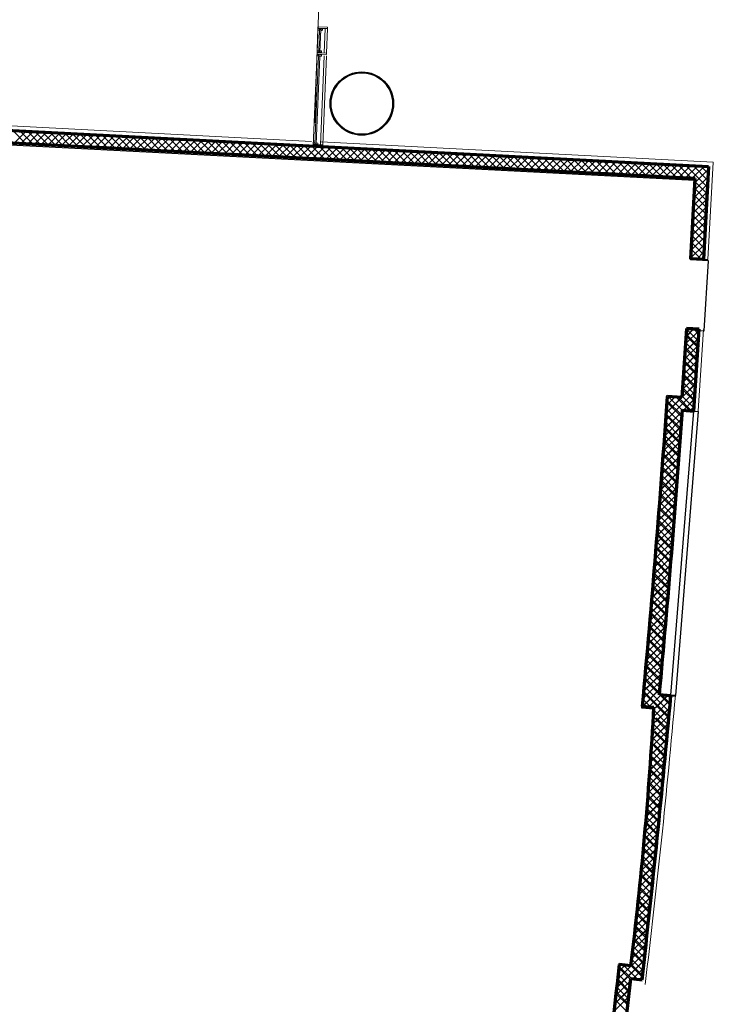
# Model space of a CAD drawing. Header units: millimetres. Extents: x 98667 to 994031, y -2704 to 533009.
# Tile 249 of 256: x 644954 to 655897, y 472335 to 487859. Entities that reach past the tile are written whole.
import ezdxf

# ---------------------------------------------------------------- set-up
doc = ezdxf.new("R2010")
doc.units = ezdxf.units.MM
doc.layers.add('0_LOUNGES', color=7, linetype='Continuous', true_color=0xfac800)
for name, color, linetype in [('A-ADVE.PANEL', 5, 'Continuous'), ('A-COL ENCLOUSER INNER', 1, 'Continuous'), ('A-COL ENCLOUSER OUTER', 6, 'Continuous'), ('A-WALL-PATT-50', 5, 'Continuous')]:
    doc.layers.add(name, color=color, linetype=linetype)
for name, color, linetype, lineweight in [('A-GLAZ-PRHT', 1, 'Continuous', 15), ('A-GLAZ-SILL', 1, 'Continuous', 15), ('A-WALL-FNSH', 1, 'Continuous', 15), ('A-WALL-FULL', 6, 'Continuous', 70), ('A-WALL-PATT', 5, 'Continuous', 15)]:
    doc.layers.add(name, color=color, linetype=linetype, lineweight=lineweight)

msp = doc.modelspace()

# ---------------------------------------------------------------- linework, layer by layer
at = {"layer": '0_LOUNGES', "color": 251, "extrusion": (-9.9569e-08, 8.03241e-09, 1)}
for p, q in [((655604, 485325, 0), (638528, 486205, 0)), ((655535, 484072, 0), (655604, 485325, 0)), ((655819, 484055, 0), (655535, 484072, 0)), ((655752, 482956, 0), (655819, 484055, 0)), ((655396, 481899, 0), (655482, 482973, 0)), ((655482, 482973, 0), (655752, 482956, 0)), ((655167, 481914, 0), (655396, 481899, 0)), ((654953, 476988, 0), (654772, 477005, 0)), ((654413, 472961, 0), (654591, 472941, 0))]:
    msp.add_line(p, q, dxfattribs=at)
for centre, radius, start, end in [((448551, 496078, 0), 207100, 354.71606, 356.07843), ((613383, 478659, 0), 41603, 352.0995, 357.6972), ((441118, 496648, 0), 214606, 352.34917, 353.66308)]:
    msp.add_arc(centre, radius, start, end, dxfattribs=at)
at = {"layer": 'A-ADVE.PANEL', "color": 251, "linetype": 'ByBlock'}
for p, q in [((655229, 477210), (655589, 481688)), ((655659, 481684), (655299, 477206)), ((655589, 481688), (655659, 481684)), ((655299, 477206), (655229, 477210))]:
    msp.add_line(p, q, dxfattribs=at)
at = {"layer": 'A-COL ENCLOUSER INNER', "color": 251}
for radius in [494, 485]:
    msp.add_circle((650352, 486537), radius, dxfattribs=at)
at = {"layer": 'A-COL ENCLOUSER OUTER', "color": 251}
msp.add_circle((650352, 486537), 500, dxfattribs=at)
at = {"layer": 'A-GLAZ-PRHT', "color": 251}
for points in [[(649809, 487718), (649810, 487743), (649660, 487747), (649660, 487735), (649659, 487722), (649809, 487718)], [(649692, 487353), (649704, 487711), (649684, 487711), (649672, 487353), (649692, 487353)], [(649704, 487706), (649692, 487348), (649672, 487348), (649684, 487706), (649704, 487706)], [(649796, 487334), (649795, 487309), (649645, 487314), (649646, 487327), (649646, 487339), (649796, 487334)], [(649689, 487276), (649632, 485901), (649611, 485902), (649669, 487277), (649689, 487276)], [(649736, 485886), (649735, 485861), (649585, 485868), (649586, 485881), (649586, 485893), (649736, 485886)]]:
    msp.add_lwpolyline(points, dxfattribs=at)
at = {"layer": 'A-GLAZ-SILL', "color": 251}
for p, q in [((649669, 487722), (649659, 487722)), ((649669, 487722), (649659, 487722)), ((649656, 487339), (649646, 487339)), ((649656, 487339), (649646, 487339)), ((649596, 485893), (649586, 485893)), ((649596, 485893), (649586, 485893))]:
    msp.add_line(p, q, dxfattribs=at)
for points in [[(649646, 487339), (649699, 488830)], [(649659, 487723), (649609, 486231)], [(649771, 487719), (649758, 487335)], [(649758, 487335), (649772, 487719)], [(649809, 487718), (649796, 487334)], [(649796, 487334), (649809, 487718)], [(649585, 485868), (649647, 487359)], [(649698, 485888), (649756, 487289)], [(649736, 485886), (649794, 487287)]]:
    msp.add_lwpolyline(points, dxfattribs=at)
for points in [[(649683, 487692), (649658, 487693), (649659, 487718), (649684, 487717)], [(649684, 487696), (649659, 487697), (649659, 487722), (649684, 487721)], [(649703, 487691), (649728, 487690), (649729, 487715), (649704, 487716)], [(649704, 487696), (649729, 487695), (649729, 487720), (649704, 487721)], [(649672, 487363), (649647, 487364), (649646, 487339), (649671, 487338)], [(649672, 487368), (649647, 487369), (649647, 487344), (649671, 487343)], [(649692, 487368), (649717, 487367), (649716, 487342), (649691, 487343)], [(649692, 487363), (649717, 487362), (649716, 487337), (649691, 487338)], [(649669, 487287), (649644, 487288), (649645, 487313), (649670, 487312)], [(649689, 487286), (649714, 487285), (649715, 487310), (649690, 487311)], [(649612, 485917), (649587, 485918), (649586, 485893), (649611, 485892)], [(649632, 485916), (649657, 485915), (649656, 485890), (649631, 485891)]]:
    msp.add_lwpolyline(points, close=True, dxfattribs=at)
at = {"layer": 'A-WALL-FNSH', "color": 251, "linetype": 'ByBlock'}
for p, q in [((649557, 485941), (638537, 486511)), ((655597, 485343), (638522, 486226)), ((655897, 485615), (649709, 485933)), ((655813, 484076), (655897, 485615)), ((655529, 484090), (655597, 485343)), ((655529, 484090), (655544, 484089)), ((655742, 484079), (655813, 484076)), ((655461, 482992), (655389, 481917)), ((655745, 482974), (655655, 481613)), ((655389, 481917), (655160, 481932)), ((655655, 481613), (655654, 481613)), ((654764, 477024), (654945, 477006)), ((654583, 472959), (654405, 472979))]:
    msp.add_line(p, q, dxfattribs=at)
for centre, radius, start, end in [((448547, 496136), 207100, 354.70483, 356.0672), ((521550, 488902), 134259, 353.04603, 355.00245), ((595423, 480292), 59612, 352.93427, 356.84005), ((441114, 496708), 214606, 352.33795, 353.65185)]:
    msp.add_arc(centre, radius, start, end, dxfattribs=at)
at = {"layer": 'A-WALL-FULL', "color": 251, "linetype": 'ByBlock'}
for p, q in [((638533, 486441), (655823, 485546)), ((655613, 485357), (638523, 486241)), ((655823, 485546), (655742, 484079)), ((655543, 484089), (655613, 485357)), ((655742, 484079), (655543, 484089)), ((655476, 482991), (655403, 481901)), ((655675, 482979), (655476, 482991)), ((655589, 481688), (655675, 482979)), ((655403, 481901), (655174, 481916)), ((655410, 481700), (655589, 481688)), ((655228, 477198), (655047, 477214)), ((654780, 477037), (654961, 477021)), ((654597, 472942), (654418, 472962)), ((654594, 472741), (654773, 472721))]:
    msp.add_line(p, q, dxfattribs=at)
for centre, radius, start, end in [((448547, 496136), 207115, 354.70898, 356.06306), ((456442, 495546), 199449, 354.72642, 356.01924), ((441826, 496616), 214284, 353.59756, 354.80079), ((594780, 480338), 60272, 352.95186, 356.84546), ((441114, 496708), 214621, 352.34186, 353.64784), ((441826, 496616), 214104, 352.39434, 353.59756)]:
    msp.add_arc(centre, radius, start, end, dxfattribs=at)
at = {"layer": 'A-WALL-PATT', "color": 251, "linetype": 'Continuous'}
for p, q in [((645167, 485897), (644957, 486109)), ((644973, 485907), (645165, 486098)), ((645187, 485896), (645379, 486087)), ((645403, 485885), (645193, 486096)), ((645639, 485873), (645429, 486084)), ((645401, 485885), (645593, 486076)), ((645615, 485874), (645807, 486065)), ((645875, 485861), (645665, 486072)), ((645829, 485863), (646021, 486054)), ((646111, 485849), (645901, 486060)), ((646043, 485852), (646235, 486042)), ((646347, 485836), (646137, 486047)), ((646257, 485841), (646449, 486031)), ((646583, 485824), (646373, 486035)), ((646471, 485830), (646663, 486020)), ((646819, 485812), (646609, 486023)), ((646685, 485819), (646877, 486009)), ((647055, 485800), (646845, 486011)), ((646899, 485808), (647091, 485998)), ((647291, 485788), (647081, 485999)), ((647113, 485797), (647305, 485987)), ((647527, 485775), (647318, 485986)), ((647327, 485786), (647519, 485976)), ((647541, 485775), (647733, 485965)), ((647764, 485763), (647554, 485974)), ((647755, 485764), (647947, 485954)), ((648000, 485751), (647790, 485962)), ((647969, 485752), (648161, 485943)), ((648236, 485739), (648026, 485950)), ((648183, 485741), (648375, 485932)), ((648472, 485726), (648262, 485938)), ((648708, 485714), (648498, 485925)), ((648397, 485730), (648589, 485921)), ((648611, 485719), (648803, 485910)), ((648944, 485702), (648734, 485913)), ((648825, 485708), (649017, 485899)), ((649180, 485690), (648970, 485901)), ((649039, 485697), (649231, 485887)), ((649416, 485678), (649206, 485889)), ((649253, 485686), (649445, 485876)), ((649652, 485665), (649442, 485877)), ((649467, 485675), (649659, 485865)), ((649888, 485653), (649678, 485864)), ((649681, 485664), (649873, 485854)), ((649895, 485653), (650087, 485843)), ((650124, 485641), (649914, 485852)), ((650109, 485642), (650301, 485832)), ((650360, 485629), (650150, 485840)), ((650323, 485631), (650515, 485821)), ((650596, 485617), (650386, 485828)), ((650537, 485620), (650729, 485810)), ((650832, 485604), (650622, 485815)), ((650751, 485609), (650943, 485799)), ((651068, 485592), (650858, 485803)), ((650965, 485597), (651157, 485788)), ((651304, 485580), (651094, 485791)), ((651179, 485586), (651371, 485777)), ((651540, 485568), (651330, 485779)), ((651776, 485556), (651566, 485767)), ((651393, 485575), (651585, 485766)), ((651607, 485564), (651799, 485755)), ((652012, 485543), (651802, 485754)), ((651821, 485553), (652013, 485744)), ((652035, 485542), (652227, 485732)), ((652248, 485531), (652038, 485742)), ((652249, 485531), (652441, 485721)), ((652484, 485519), (652274, 485730)), ((652463, 485520), (652655, 485710)), ((652720, 485507), (652510, 485718)), ((652677, 485509), (652869, 485699)), ((652956, 485494), (652746, 485706)), ((652891, 485498), (653083, 485688)), ((653192, 485482), (652982, 485693)), ((653105, 485487), (653297, 485677)), ((653428, 485470), (653218, 485681)), ((653319, 485476), (653511, 485666)), ((653664, 485458), (653454, 485669)), ((653533, 485465), (653725, 485655)), ((653900, 485446), (653690, 485657)), ((653747, 485454), (653939, 485644)), ((654136, 485433), (653926, 485645)), ((653961, 485442), (654153, 485633)), ((654372, 485421), (654162, 485632)), ((654175, 485431), (654367, 485622)), ((654609, 485409), (654399, 485620)), ((654389, 485420), (654581, 485611)), ((654603, 485409), (654795, 485600)), ((654845, 485397), (654635, 485608)), ((654817, 485398), (655009, 485589)), ((655081, 485385), (654871, 485596)), ((655031, 485387), (655223, 485577)), ((655317, 485372), (655107, 485583)), ((655245, 485376), (655437, 485566)), ((655553, 485360), (655343, 485571)), ((655459, 485365), (655651, 485555)), ((655811, 485325), (655579, 485559)), ((655610, 485291), (655821, 485501)), ((655823, 485539), (655815, 485547)), ((655799, 485112), (655610, 485302)), ((655596, 485054), (655808, 485264)), ((655583, 484817), (655795, 485027)), ((655788, 484899), (655598, 485089)), ((655776, 484685), (655587, 484876)), ((655570, 484580), (655782, 484790)), ((655557, 484343), (655769, 484553)), ((655764, 484472), (655575, 484663)), ((655752, 484259), (655563, 484449)), ((655544, 484106), (655756, 484317)), ((655705, 484081), (655551, 484236)), ((655742, 484079), (655743, 484080)), ((655467, 482861), (655591, 482984)), ((655672, 482923), (655612, 482983)), ((655451, 482621), (655666, 482834)), ((655657, 482712), (655470, 482901)), ((655643, 482501), (655456, 482690)), ((655435, 482381), (655650, 482595)), ((655419, 482142), (655634, 482355)), ((655629, 482290), (655442, 482479)), ((655615, 482079), (655428, 482268)), ((655403, 481902), (655617, 482115)), ((655601, 481868), (655414, 482057)), ((655156, 481656), (655402, 481901)), ((655172, 481896), (655191, 481915)), ((655554, 481690), (655341, 481905)), ((655404, 481617), (655169, 481852)), ((655424, 481699), (655601, 481875)), ((655139, 481415), (655408, 481683)), ((655389, 481406), (655155, 481642)), ((655121, 481174), (655392, 481442)), ((655374, 481196), (655140, 481432)), ((655104, 480932), (655374, 481201)), ((655359, 480986), (655125, 481222)), ((655086, 480691), (655357, 480960)), ((655343, 480777), (655110, 481012)), ((655328, 480568), (655094, 480802)), ((655068, 480449), (655339, 480718)), ((655312, 480358), (655079, 480593)), ((655049, 480206), (655321, 480476)), ((655296, 480149), (655063, 480384)), ((655030, 479964), (655302, 480234)), ((655279, 479941), (655047, 480175)), ((655011, 479721), (655283, 479992)), ((655263, 479732), (655030, 479966)), ((654992, 479477), (655264, 479749)), ((655246, 479524), (655014, 479757)), ((654972, 479234), (655245, 479505)), ((655229, 479316), (654997, 479549)), ((654952, 478990), (655225, 479262)), ((655212, 479108), (654980, 479341)), ((655195, 478900), (654963, 479133)), ((654931, 478746), (655205, 479018)), ((655177, 478692), (654946, 478925)), ((654910, 478501), (655184, 478774)), ((655160, 478485), (654929, 478717)), ((654889, 478256), (655164, 478529)), ((655142, 478278), (654911, 478510)), ((654868, 478011), (655142, 478284)), ((655124, 478071), (654893, 478303)), ((654846, 477766), (655121, 478039)), ((655106, 477864), (654875, 478096)), ((655087, 477658), (654857, 477889)), ((654824, 477520), (655099, 477793)), ((654802, 477274), (655077, 477547)), ((655068, 477451), (654839, 477682)), ((655049, 477245), (654820, 477476)), ((654788, 477036), (655055, 477301)), ((655198, 476871), (654801, 477269)), ((654994, 477017), (655180, 477202)), ((655217, 477077), (655084, 477211)), ((654811, 477034), (654783, 477063)), ((654990, 476789), (655211, 477009)), ((654967, 476543), (655188, 476762)), ((655179, 476665), (654995, 476849)), ((655159, 476459), (654977, 476643)), ((654944, 476296), (655165, 476515)), ((655140, 476254), (654958, 476437)), ((654921, 476049), (655141, 476268)), ((655120, 476048), (654938, 476231)), ((654897, 475801), (655117, 476020)), ((655100, 475843), (654919, 476026)), ((654872, 475552), (655093, 475773)), ((655080, 475638), (654899, 475821)), ((654847, 475303), (655069, 475524)), ((655060, 475434), (654878, 475616)), ((655040, 475229), (654858, 475412)), ((654821, 475054), (655044, 475276)), ((655019, 475025), (654837, 475208)), ((654795, 474804), (655019, 475027)), ((654998, 474820), (654816, 475004)), ((654768, 474554), (654994, 474778)), ((654977, 474616), (654794, 474800)), ((654956, 474412), (654773, 474597)), ((654741, 474303), (654968, 474529)), ((654713, 474051), (654942, 474279)), ((654935, 474209), (654751, 474394)), ((654913, 474005), (654729, 474191)), ((654685, 473799), (654916, 474029)), ((654892, 473802), (654706, 473988)), ((654656, 473546), (654889, 473778)), ((654870, 473599), (654683, 473786)), ((654626, 473293), (654862, 473527)), ((654848, 473396), (654660, 473584)), ((654825, 473193), (654637, 473383)), ((654596, 473039), (654835, 473276)), ((654803, 472990), (654613, 473181)), ((654377, 472597), (654807, 473025)), ((654405, 472849), (654509, 472952)), ((654604, 472740), (654414, 472931)), ((654781, 472788), (654589, 472980)), ((654572, 472547), (654392, 472729)), ((654731, 472726), (654779, 472773)), ((654348, 472345), (654575, 472570)), ((654549, 472345), (654369, 472527))]:
    msp.add_line(p, q, dxfattribs=at)
at = {"layer": 'A-WALL-PATT', "color": 251, "linetype": 'ByBlock'}
msp.add_line((655228, 477200), (655298, 477191), dxfattribs=at)
at = {"layer": 'A-WALL-PATT-50', "color": 251, "linetype": 'Continuous'}
for p, q in [((645049, 485904), (644839, 486115)), ((644866, 485913), (645058, 486103)), ((645167, 485897), (644957, 486109)), ((644973, 485907), (645165, 486098)), ((645285, 485891), (645075, 486102)), ((645080, 485902), (645272, 486092)), ((645187, 485896), (645379, 486087)), ((645403, 485885), (645193, 486096)), ((645294, 485891), (645486, 486081)), ((645521, 485879), (645311, 486090)), ((645639, 485873), (645429, 486084)), ((645757, 485867), (645547, 486078)), ((645401, 485885), (645593, 486076)), ((645508, 485880), (645700, 486070)), ((645615, 485874), (645807, 486065)), ((645875, 485861), (645665, 486072)), ((645722, 485869), (645914, 486059)), ((645993, 485855), (645783, 486066)), ((645829, 485863), (646021, 486054)), ((646111, 485849), (645901, 486060)), ((645936, 485858), (646128, 486048)), ((646229, 485842), (646019, 486054)), ((646043, 485852), (646235, 486042)), ((646347, 485836), (646137, 486047)), ((646150, 485847), (646342, 486037)), ((646465, 485830), (646255, 486041)), ((646257, 485841), (646449, 486031)), ((646364, 485836), (646556, 486026)), ((646583, 485824), (646373, 486035)), ((646471, 485830), (646663, 486020)), ((646701, 485818), (646491, 486029)), ((646578, 485824), (646770, 486015)), ((646819, 485812), (646609, 486023)), ((646685, 485819), (646877, 486009)), ((646937, 485806), (646727, 486017)), ((646792, 485813), (646984, 486004)), ((647055, 485800), (646845, 486011)), ((646899, 485808), (647091, 485998)), ((647173, 485794), (646963, 486005)), ((647006, 485802), (647198, 485993)), ((647291, 485788), (647081, 485999)), ((647113, 485797), (647305, 485987)), ((647409, 485781), (647199, 485993)), ((647220, 485791), (647412, 485982)), ((647527, 485775), (647318, 485986)), ((647327, 485786), (647519, 485976)), ((647434, 485780), (647626, 485970)), ((647645, 485769), (647436, 485980)), ((647541, 485775), (647733, 485965)), ((647764, 485763), (647554, 485974)), ((647648, 485769), (647840, 485959)), ((647882, 485757), (647672, 485968)), ((647755, 485764), (647947, 485954)), ((648000, 485751), (647790, 485962)), ((647862, 485758), (648054, 485948)), ((648118, 485745), (647908, 485956)), ((647969, 485752), (648161, 485943)), ((648236, 485739), (648026, 485950)), ((648076, 485747), (648268, 485937)), ((648354, 485733), (648144, 485944)), ((648183, 485741), (648375, 485932)), ((648472, 485726), (648262, 485938)), ((648290, 485736), (648482, 485926)), ((648590, 485720), (648380, 485931)), ((648708, 485714), (648498, 485925)), ((648397, 485730), (648589, 485921)), ((648504, 485725), (648696, 485915)), ((648611, 485719), (648803, 485910)), ((648826, 485708), (648616, 485919)), ((648718, 485714), (648910, 485904)), ((648944, 485702), (648734, 485913)), ((648825, 485708), (649017, 485899)), ((649062, 485696), (648852, 485907)), ((648932, 485703), (649124, 485893)), ((649180, 485690), (648970, 485901)), ((649039, 485697), (649231, 485887)), ((649298, 485684), (649088, 485895)), ((649146, 485692), (649338, 485882)), ((649416, 485678), (649206, 485889)), ((649253, 485686), (649445, 485876)), ((649534, 485672), (649324, 485883)), ((649360, 485681), (649552, 485871)), ((649652, 485665), (649442, 485877)), ((649467, 485675), (649659, 485865)), ((649770, 485659), (649560, 485870)), ((649574, 485669), (649766, 485860)), ((649888, 485653), (649678, 485864)), ((649681, 485664), (649873, 485854)), ((649788, 485658), (649980, 485849)), ((650006, 485647), (649796, 485858)), ((649895, 485653), (650087, 485843)), ((650124, 485641), (649914, 485852)), ((650002, 485647), (650194, 485838)), ((650242, 485635), (650032, 485846)), ((650109, 485642), (650301, 485832)), ((650360, 485629), (650150, 485840)), ((650216, 485636), (650408, 485827)), ((650478, 485623), (650268, 485834)), ((650323, 485631), (650515, 485821)), ((650596, 485617), (650386, 485828)), ((650430, 485625), (650622, 485816)), ((650714, 485610), (650504, 485822)), ((650537, 485620), (650729, 485810)), ((650832, 485604), (650622, 485815)), ((650644, 485614), (650836, 485804)), ((650950, 485598), (650740, 485809)), ((650751, 485609), (650943, 485799)), ((651068, 485592), (650858, 485803)), ((650858, 485603), (651050, 485793)), ((650965, 485597), (651157, 485788)), ((651186, 485586), (650976, 485797)), ((651072, 485592), (651264, 485782)), ((651304, 485580), (651094, 485791)), ((651179, 485586), (651371, 485777)), ((651422, 485574), (651212, 485785)), ((651286, 485581), (651478, 485771)), ((651540, 485568), (651330, 485779)), ((651658, 485562), (651448, 485773)), ((651776, 485556), (651566, 485767)), ((651393, 485575), (651585, 485766)), ((651500, 485570), (651692, 485760)), ((651607, 485564), (651799, 485755)), ((651894, 485549), (651684, 485761)), ((651714, 485559), (651906, 485749)), ((652012, 485543), (651802, 485754)), ((651821, 485553), (652013, 485744)), ((652130, 485537), (651920, 485748)), ((651928, 485548), (652120, 485738)), ((652035, 485542), (652227, 485732)), ((652248, 485531), (652038, 485742)), ((652142, 485537), (652334, 485727)), ((652366, 485525), (652156, 485736)), ((652249, 485531), (652441, 485721)), ((652484, 485519), (652274, 485730)), ((652356, 485526), (652548, 485716)), ((652602, 485513), (652392, 485724)), ((652463, 485520), (652655, 485710)), ((652720, 485507), (652510, 485718)), ((652570, 485514), (652762, 485705)), ((652838, 485501), (652628, 485712)), ((652677, 485509), (652869, 485699)), ((652956, 485494), (652746, 485706)), ((652784, 485503), (652976, 485694)), ((653074, 485488), (652864, 485699)), ((652891, 485498), (653083, 485688)), ((653192, 485482), (652982, 485693)), ((652998, 485492), (653190, 485683)), ((653310, 485476), (653100, 485687)), ((653105, 485487), (653297, 485677)), ((653212, 485481), (653404, 485672)), ((653428, 485470), (653218, 485681)), ((653319, 485476), (653511, 485666)), ((653546, 485464), (653336, 485675)), ((653426, 485470), (653618, 485661)), ((653664, 485458), (653454, 485669)), ((653533, 485465), (653725, 485655)), ((653782, 485452), (653572, 485663)), ((653640, 485459), (653832, 485649)), ((653900, 485446), (653690, 485657)), ((653747, 485454), (653939, 485644)), ((654018, 485440), (653808, 485651)), ((653854, 485448), (654046, 485638)), ((654136, 485433), (653926, 485645)), ((653961, 485442), (654153, 485633)), ((654254, 485427), (654044, 485638)), ((654068, 485437), (654260, 485627)), ((654372, 485421), (654162, 485632)), ((654175, 485431), (654367, 485622)), ((654490, 485415), (654281, 485626)), ((654282, 485426), (654474, 485616)), ((654609, 485409), (654399, 485620)), ((654727, 485403), (654517, 485614)), ((654389, 485420), (654581, 485611)), ((654496, 485415), (654688, 485605)), ((654603, 485409), (654795, 485600)), ((654845, 485397), (654635, 485608)), ((654710, 485404), (654902, 485594)), ((654963, 485391), (654753, 485602)), ((654817, 485398), (655009, 485589)), ((655081, 485385), (654871, 485596)), ((654924, 485393), (655116, 485583)), ((655199, 485378), (654989, 485590)), ((655031, 485387), (655223, 485577)), ((655317, 485372), (655107, 485583)), ((655138, 485382), (655330, 485572)), ((655435, 485366), (655225, 485577)), ((655245, 485376), (655437, 485566)), ((655553, 485360), (655343, 485571)), ((655352, 485371), (655544, 485561)), ((655459, 485365), (655651, 485555)), ((655805, 485219), (655461, 485565)), ((655566, 485359), (655758, 485550)), ((655811, 485325), (655579, 485559)), ((655610, 485291), (655821, 485501)), ((655817, 485432), (655697, 485553)), ((655823, 485539), (655815, 485547)), ((655603, 485172), (655814, 485383)), ((655799, 485112), (655610, 485302)), ((655590, 484935), (655801, 485146)), ((655596, 485054), (655808, 485264)), ((655794, 485005), (655604, 485196)), ((655583, 484817), (655795, 485027)), ((655788, 484899), (655598, 485089)), ((655577, 484698), (655788, 484909)), ((655776, 484685), (655587, 484876)), ((655782, 484792), (655592, 484982)), ((655570, 484580), (655782, 484790)), ((655770, 484579), (655581, 484769)), ((655557, 484343), (655769, 484553)), ((655563, 484461), (655775, 484672)), ((655758, 484365), (655569, 484556)), ((655764, 484472), (655575, 484663)), ((655550, 484224), (655762, 484435)), ((655752, 484259), (655563, 484449)), ((655544, 484106), (655756, 484317)), ((655705, 484081), (655551, 484236)), ((655747, 484152), (655557, 484343)), ((655587, 484087), (655545, 484130)), ((655635, 484085), (655749, 484198)), ((655742, 484079), (655743, 484080)), ((655467, 482867), (655586, 482985)), ((655475, 482986), (655480, 482991)), ((655663, 482792), (655475, 482981)), ((655670, 482897), (655583, 482985)), ((655451, 482627), (655666, 482840)), ((655459, 482747), (655674, 482960)), ((655656, 482686), (655468, 482875)), ((655443, 482507), (655658, 482720)), ((655642, 482475), (655454, 482664)), ((655649, 482581), (655461, 482770)), ((655435, 482387), (655650, 482600)), ((655635, 482370), (655447, 482559)), ((655420, 482147), (655634, 482361)), ((655427, 482267), (655642, 482481)), ((655627, 482264), (655440, 482453)), ((655412, 482028), (655626, 482241)), ((655613, 482053), (655426, 482242)), ((655620, 482159), (655433, 482348)), ((655404, 481908), (655618, 482121)), ((655606, 481948), (655419, 482137)), ((655148, 481541), (655610, 482001)), ((655156, 481662), (655397, 481901)), ((655165, 481782), (655291, 481908)), ((655173, 481902), (655186, 481915)), ((655409, 481696), (655192, 481915)), ((655525, 481692), (655311, 481907)), ((655592, 481737), (655405, 481925)), ((655599, 481842), (655412, 482031)), ((655402, 481591), (655168, 481826)), ((655419, 481699), (655602, 481881)), ((655525, 481692), (655594, 481761)), ((655139, 481421), (655409, 481689)), ((655387, 481380), (655153, 481616)), ((655395, 481485), (655160, 481721)), ((655122, 481180), (655392, 481448)), ((655131, 481300), (655400, 481569)), ((655380, 481275), (655146, 481511)), ((655113, 481059), (655383, 481328)), ((655364, 481065), (655131, 481301)), ((655372, 481170), (655138, 481406)), ((655104, 480938), (655375, 481207)), ((655357, 480961), (655123, 481196)), ((655086, 480697), (655357, 480966)), ((655095, 480817), (655366, 481087)), ((655341, 480751), (655108, 480986)), ((655349, 480856), (655115, 481091)), ((655077, 480576), (655348, 480845)), ((655334, 480646), (655100, 480881)), ((655068, 480455), (655339, 480724)), ((655318, 480437), (655084, 480672)), ((655326, 480542), (655092, 480776)), ((655059, 480333), (655330, 480603)), ((655310, 480333), (655077, 480567)), ((655040, 480091), (655312, 480361)), ((655050, 480212), (655321, 480482)), ((655294, 480124), (655061, 480358)), ((655302, 480228), (655069, 480462)), ((655031, 479970), (655303, 480240)), ((655286, 480019), (655053, 480253)), ((655021, 479848), (655293, 480119)), ((655269, 479811), (655037, 480045)), ((655277, 479915), (655045, 480149)), ((655002, 479605), (655274, 479876)), ((655011, 479727), (655284, 479997)), ((655261, 479706), (655028, 479940)), ((654992, 479483), (655265, 479755)), ((655244, 479498), (655012, 479732)), ((655253, 479602), (655020, 479836)), ((654982, 479362), (655255, 479633)), ((655236, 479394), (655004, 479627)), ((654972, 479240), (655245, 479511)), ((655219, 479186), (654987, 479419)), ((655227, 479290), (654995, 479523)), ((654952, 478996), (655225, 479268)), ((654962, 479118), (655235, 479390)), ((655210, 479082), (654978, 479315)), ((654942, 478874), (655215, 479146)), ((655193, 478874), (654961, 479107)), ((655201, 478978), (654970, 479211)), ((654932, 478752), (655205, 479024)), ((655184, 478770), (654953, 479003)), ((654921, 478629), (655195, 478902)), ((655166, 478563), (654935, 478795)), ((655175, 478667), (654944, 478899)), ((654900, 478385), (655175, 478657)), ((654911, 478507), (655185, 478780)), ((655158, 478459), (654927, 478692)), ((654890, 478262), (655164, 478535)), ((655140, 478252), (654909, 478484)), ((655149, 478356), (654918, 478588)), ((654879, 478140), (655154, 478413)), ((655131, 478149), (654900, 478381)), ((654858, 477894), (655132, 478168)), ((654868, 478017), (655143, 478290)), ((655112, 477942), (654882, 478174)), ((655122, 478045), (654891, 478277)), ((654847, 477772), (655122, 478045)), ((655103, 477839), (654873, 478070)), ((654836, 477649), (655111, 477922)), ((655085, 477632), (654855, 477863)), ((655094, 477735), (654864, 477967)), ((654825, 477526), (655100, 477799)), ((655075, 477529), (654846, 477760)), ((654802, 477280), (655078, 477553)), ((654814, 477403), (655089, 477676)), ((655057, 477323), (654827, 477553)), ((655066, 477426), (654837, 477657)), ((654791, 477157), (655066, 477430)), ((655047, 477220), (654818, 477450)), ((654783, 477037), (655055, 477307)), ((655196, 476845), (654799, 477244)), ((655205, 476948), (654809, 477347)), ((654904, 477026), (654790, 477141)), ((654887, 477028), (655072, 477212)), ((654952, 476869), (655222, 477138)), ((654959, 476988), (655175, 477203)), ((655215, 477051), (655053, 477214)), ((655224, 477155), (655176, 477203)), ((654781, 477037), (654780, 477038)), ((654945, 476750), (655211, 477015)), ((655186, 476742), (654958, 476972)), ((654930, 476512), (655188, 476768)), ((654938, 476631), (655200, 476891)), ((655176, 476640), (654952, 476865)), ((654923, 476392), (655177, 476645)), ((655157, 476434), (654939, 476653)), ((655167, 476537), (654946, 476759)), ((654915, 476272), (655165, 476521)), ((655147, 476331), (654933, 476547)), ((654906, 476152), (655154, 476398)), ((655128, 476126), (654919, 476336)), ((655137, 476228), (654926, 476441)), ((654889, 475911), (655130, 476150)), ((654898, 476031), (655142, 476274)), ((655118, 476023), (654912, 476230)), ((654880, 475790), (655118, 476026)), ((655098, 475818), (654897, 476020)), ((655108, 475921), (654905, 476125)), ((654871, 475669), (655106, 475903)), ((655088, 475715), (654889, 475915)), ((654861, 475547), (655094, 475779)), ((655068, 475511), (654874, 475706)), ((655078, 475613), (654882, 475810)), ((654841, 475304), (655070, 475530)), ((654851, 475426), (655082, 475655)), ((655057, 475408), (654866, 475601)), ((654831, 475181), (655057, 475406)), ((655037, 475204), (654849, 475393)), ((655047, 475306), (654857, 475497)), ((654820, 475059), (655045, 475282)), ((655027, 475102), (654840, 475289)), ((654809, 474936), (655032, 475158)), ((655006, 474897), (654822, 475082)), ((655016, 474999), (654831, 475185)), ((654787, 474689), (655007, 474909)), ((654798, 474813), (655020, 475033)), ((654996, 474795), (654813, 474978)), ((654775, 474566), (654994, 474784)), ((654975, 474591), (654794, 474772)), ((654985, 474693), (654804, 474875)), ((654763, 474442), (654982, 474659)), ((654964, 474489), (654785, 474669)), ((654751, 474318), (654969, 474535)), ((654943, 474285), (654765, 474464)), ((654953, 474387), (654775, 474567)), ((654725, 474068), (654943, 474285)), ((654738, 474193), (654956, 474410)), ((654932, 474184), (654755, 474362)), ((654712, 473943), (654930, 474160)), ((654911, 473980), (654734, 474157)), ((654921, 474082), (654745, 474259)), ((654698, 473818), (654916, 474035)), ((654900, 473878), (654724, 474055)), ((654685, 473692), (654903, 473910)), ((654878, 473675), (654702, 473852)), ((654889, 473777), (654713, 473954)), ((654656, 473440), (654876, 473659)), ((654670, 473566), (654890, 473784)), ((654867, 473574), (654691, 473751)), ((654641, 473313), (654863, 473534)), ((654845, 473371), (654668, 473548)), ((654856, 473472), (654680, 473649)), ((654626, 473187), (654849, 473408)), ((654834, 473269), (654657, 473447)), ((654611, 473059), (654835, 473283)), ((654812, 473067), (654633, 473246)), ((654823, 473168), (654645, 473347)), ((654392, 472729), (654822, 473157)), ((654789, 472864), (654609, 473045)), ((654800, 472965), (654621, 473145)), ((654377, 472603), (654808, 473031)), ((654406, 472855), (654504, 472953)), ((654592, 472724), (654411, 472906)), ((654699, 472729), (654474, 472956)), ((654778, 472763), (654597, 472945)), ((654625, 472738), (654794, 472905)), ((654581, 472623), (654400, 472805)), ((654726, 472726), (654780, 472779)), ((654349, 472351), (654576, 472576)), ((654363, 472477), (654590, 472703)), ((654558, 472421), (654377, 472603)), ((654569, 472522), (654389, 472704)), ((654334, 472225), (654561, 472450)), ((654547, 472320), (654366, 472502)), ((654535, 472219), (654354, 472401))]:
    msp.add_line(p, q, dxfattribs=at)
at = {"layer": 'A-WALL-PATT-50', "color": 251}
msp.add_line((655228, 477200), (655298, 477191), dxfattribs=at)

doc.saveas('drawing.dxf')
